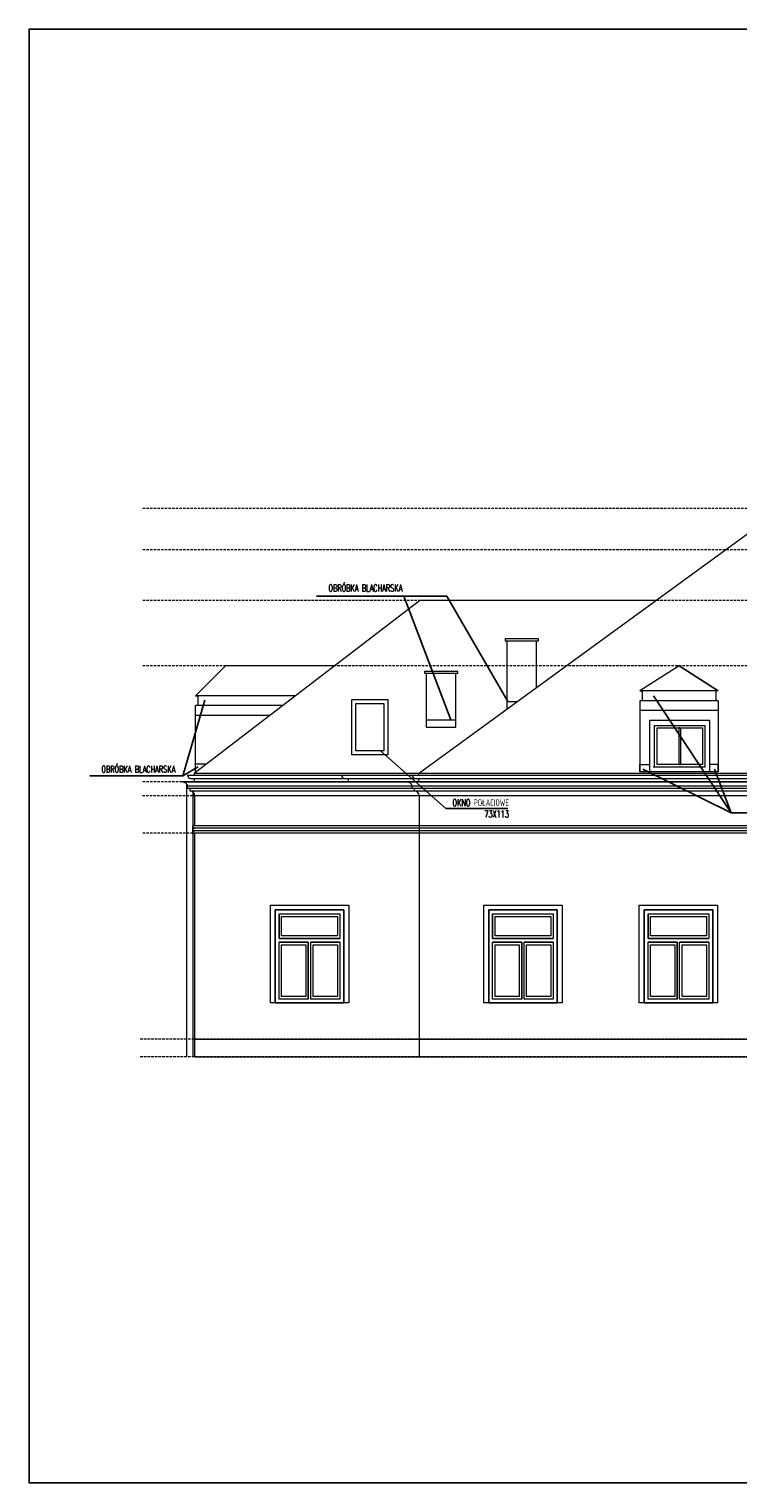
# Model space of a CAD drawing. Header units: millimetres. Extents: x 7740 to 32518, y 10334 to 16936.
# Tile 5 of 16: x 24695 to 26143, y 10334 to 13304. Entities that reach past the tile are written whole.
import ezdxf

# ---------------------------------------------------------------- set-up
doc = ezdxf.new("R2010")
doc.units = ezdxf.units.MM
doc.linetypes.add('HIDDEN', pattern=[0.375, 0.25, -0.125])
doc.layers.get('0').update_dxf_attribs({"color": 9})
for name, color, linetype, lineweight in [('!MODUS_OPIS', 9, 'Continuous', 13), ('Opis', 9, 'Continuous', 25), ('Widok', 9, 'Continuous', 15)]:
    doc.layers.add(name, color=color, linetype=linetype, lineweight=lineweight)
doc.styles.add('TXT', font='simplex.shx', dxfattribs={"width": 0.8})

msp = doc.modelspace()

# ---------------------------------------------------------------- linework, layer by layer
at = {"layer": '!MODUS_OPIS', "linetype": 'HIDDEN', "ltscale": 20}
for points in [[(28734.4, 12324.3), (24924.8, 12324.3)], [(28734.4, 12239.8), (24924.8, 12239.8)], [(28734.4, 12136), (24924.8, 12136)], [(28734.4, 12002.8), (24924.8, 12002.8)], [(28734.4, 11766), (24924.3, 11766)], [(28733.7, 11737), (24924.8, 11737)], [(28734.4, 11661), (24925.3, 11661)], [(28729.4, 11240), (24919.8, 11240)], [(28729.4, 11204), (24919.8, 11204)]]:
    msp.add_lwpolyline(points, dxfattribs=at)
msp.add_lwpolyline([(24694.7, 11203.6), (24694.7, 13303.6), (28894.7, 13303.6), (28894.7, 10333.6), (24694.7, 10333.6), (24694.7, 13303.6)])
at = {"layer": 'Opis', "ltscale": 0.7}
for points in [[(25281.6, 12145.3), (25548.5, 12145.3)], [(25460.1, 12145.3), (25556.2, 11892.5)], [(25548.5, 12145.3), (25672.7, 11930)], [(26129.4, 11702.5), (25970.5, 11941.6)], [(25008.6, 11777.9), (25053.7, 11932.5)], [(25412.6, 11829), (25546.3, 11711.6), (25672.9, 11711.6)], [(25008.6, 11777.9), (25039.9, 11796.2)], [(26129.4, 11702.5), (25948.5, 11791.4)], [(26094.8, 11791.7), (26129.4, 11702.5), (26307.8, 11702.5)], [(24819, 11777.9), (24819, 11777.9), (25008.6, 11777.9)]]:
    msp.add_lwpolyline(points, dxfattribs=at)
at = {"layer": 'Widok'}
for points in [[(25490.4, 11783), (26233.1, 12324.3)], [(25031.7, 11783.8), (25492.1, 12136)], [(25974.8, 12136), (25492.1, 12136)], [(25731.5, 12054), (25735.5, 12054), (25735.5, 12058), (25671.5, 12058), (25667.5, 12058), (25667.5, 12054), (25671.5, 12054), (25671.5, 12054)], [(25671.5, 11915), (25671.5, 12054)], [(25671.5, 12054), (25731.5, 12054)], [(25731.5, 11958.7), (25731.5, 12054)], [(25034.7, 11941.4), (25096, 12002.8)], [(25317.9, 12002.8), (25096, 12002.8)], [(26022.8, 12002.8), (26022.8, 12002.8), (26102.8, 11951.4), (26022.8, 12002.8), (25942.8, 11951.4)], [(25566.5, 11987.5), (25570.5, 11987.5), (25570.5, 11991.5), (25506.5, 11991.5), (25502.5, 11991.5), (25502.5, 11987.5), (25506.5, 11987.5), (25506.5, 11987.5)], [(25506.5, 11877.5), (25506.5, 11987.5)], [(25506.5, 11877.5), (25506.5, 11987.5), (25566.5, 11987.5)], [(25566.5, 11877.5), (25566.5, 11987.5)], [(25237.8, 11941.4), (25034.7, 11941.4)], [(25034.7, 11941.4), (25039.7, 11941.4), (25039.7, 11921.4)], [(26015.1, 11951.4), (25942.8, 11951.4)], [(25942.8, 11951.4), (25947.3, 11951.4), (25947.3, 11931.4)], [(26102.8, 11951.4), (26012.6, 11951.4)], [(26102.8, 11951.4), (26097.8, 11951.4), (26097.8, 11931.4)], [(25034.7, 11786.1), (25034.7, 11921.4)], [(25211.6, 11921.4), (25034.7, 11921.4)], [(25427.4, 11821), (25354.4, 11821), (25354.4, 11934), (25427.4, 11934), (25427.4, 11821)], [(25671.5, 11915), (25671.5, 11930), (25692, 11930)], [(26015.1, 11931.4), (25942.3, 11931.4)], [(26015.1, 11911.4), (25942.3, 11911.4)], [(25942.7, 11931.4), (25942.7, 11845.7)], [(26102.8, 11931.4), (26012.6, 11931.4)], [(26102.8, 11911.4), (26012.6, 11911.4)], [(26102.8, 11931.4), (26102.8, 11845.7)], [(25185.5, 11901.4), (25034.7, 11901.4)], [(25506.5, 11877.5), (25506.5, 11892.5), (25566.5, 11892.5)], [(26015.2, 11891), (25962.6, 11891), (25962.6, 11845.7)], [(25972.6, 11845.7), (25972.6, 11881), (26015.2, 11881)], [(25972.6, 11845.7), (25972.6, 11881), (26075.6, 11881), (26075.6, 11845.7)], [(26085.6, 11845.7), (26085.6, 11891), (26015.2, 11891)], [(26015.2, 11881), (26075.6, 11881)], [(26075.6, 11881), (26075.6, 11845.7)], [(25506.5, 11877.5), (25566.5, 11877.5)], [(25977.6, 11845.7), (25977.6, 11876), (26070.6, 11876), (26070.6, 11845.7)], [(26024.1, 11876), (26022.1, 11876), (26022.1, 11845.7)], [(26026.1, 11845.7), (26026.1, 11876)], [(25942.7, 11845.7), (25942.7, 11786)], [(25962.6, 11845.7), (25962.6, 11786)], [(25972.6, 11796), (25972.6, 11845.7)], [(26075.6, 11845.7), (26075.6, 11796), (25972.6, 11796), (25972.6, 11845.7)], [(26070.6, 11845.7), (26070.6, 11801), (25977.6, 11801), (25977.6, 11845.7)], [(26022.1, 11845.7), (26022.1, 11801), (26026.1, 11801), (26026.1, 11845.7)], [(26075.6, 11845.7), (26075.6, 11796)], [(26085.6, 11786), (26085.6, 11845.7)], [(26102.8, 11845.7), (26102.8, 11786)], [(25055.1, 11801.8), (25034.7, 11801.8)], [(25942.7, 11786), (25942.7, 11801), (25962.6, 11801)], [(26073, 11796), (25970, 11796)], [(26102.8, 11786), (26102.8, 11801), (26085.6, 11801)], [(28529.4, 11766), (25008.5, 11766)], [(25008.5, 11765), (25008.5, 11766)], [(28554.4, 11765), (25008.5, 11765)], [(25016.4, 11762), (25016.4, 11204)], [(25018.7, 11779.1), (26231.4, 11779.1)], [(25025.2, 11772.6), (26231.4, 11772.6)], [(25031.7, 11772.6), (25031.7, 11765.9), (25029.4, 11765.9)], [(25031.7, 11783.8), (25031.7, 11779.1)], [(25031.7, 11783.8), (26231.4, 11783.8)], [(25333.3, 11779.1), (26546, 11779.1)], [(25339.8, 11772.6), (26546, 11772.6)], [(25346.3, 11772.6), (25346.3, 11765.9), (25344, 11765.9)], [(25467.1, 11766), (25468.2, 11765.1)], [(25467.1, 11765), (25467.1, 11766)], [(25468.2, 11765.1), (25467.1, 11766)], [(25490.4, 11772.6), (25490.4, 11765.9), (25488.1, 11765.9)], [(25490.4, 11783.8), (25490.4, 11779.1)], [(26102.8, 11786), (25942.7, 11786)], [(28544.2, 11757), (25018.7, 11757)], [(25023.7, 11747), (25023.7, 11752), (25018.7, 11752), (25018.7, 11757)], [(28544.2, 11752), (25018.7, 11752)], [(28539.2, 11747), (25023.7, 11747)], [(25029.4, 11745), (25029.4, 11204)], [(25033.4, 11676), (25033.4, 11737.3)], [(28529.4, 11737), (25033.5, 11737)], [(25482.4, 11747), (25482.4, 11752), (25477.4, 11752), (25477.4, 11757)], [(25492.1, 11204), (25492.1, 11737)], [(25033.4, 11676), (25028.4, 11676), (25028.4, 11671), (25033.4, 11671)], [(28529.4, 11676), (25033.4, 11676)], [(25033.4, 11671), (25028.4, 11671), (25028.4, 11666), (25033.4, 11666)], [(25033.4, 11666), (25028.4, 11666), (25028.4, 11661), (25033.4, 11661)], [(28529.4, 11671), (25033.4, 11671)], [(28529.4, 11666), (25033.4, 11666)], [(25033.4, 11204), (25033.4, 11661)], [(28529.4, 11661), (25033.4, 11661)], [(25197.7, 11314), (25337.7, 11314), (25337.7, 11504), (25197.7, 11504)], [(25197.7, 11504), (25197.7, 11314)], [(25205.7, 11446), (25205.7, 11496), (25329.7, 11496), (25329.7, 11446)], [(25205.7, 11496), (25205.7, 11446), (25329.7, 11446)], [(25633.7, 11314), (25773.7, 11314), (25773.7, 11504), (25633.7, 11504)], [(25633.7, 11504), (25633.7, 11314)], [(25641.7, 11446), (25641.7, 11496), (25765.7, 11496), (25765.7, 11446)], [(25641.7, 11496), (25641.7, 11446), (25765.7, 11446)], [(25951.4, 11314), (26091.4, 11314), (26091.4, 11504), (25951.4, 11504)], [(25951.4, 11504), (25951.4, 11314)], [(25959.4, 11446), (25959.4, 11496), (26083.4, 11496), (26083.4, 11446)], [(25959.4, 11496), (25959.4, 11446), (26083.4, 11446)], [(25265.2, 11322), (25205.7, 11322), (25205.7, 11438)], [(25265.2, 11438), (25205.7, 11438)], [(25265.2, 11322), (25265.2, 11438)], [(25329.7, 11438), (25329.7, 11322), (25270.2, 11322)], [(25329.7, 11438), (25270.2, 11438)], [(25270.2, 11322), (25270.2, 11438)], [(25701.2, 11322), (25641.7, 11322), (25641.7, 11438)], [(25701.2, 11438), (25641.7, 11438)], [(25701.2, 11322), (25701.2, 11438)], [(25765.7, 11438), (25765.7, 11322), (25706.2, 11322)], [(25765.7, 11438), (25706.2, 11438)], [(25706.2, 11322), (25706.2, 11438)], [(26018.9, 11322), (25959.4, 11322), (25959.4, 11438)], [(26018.9, 11438), (25959.4, 11438)], [(26018.9, 11322), (26018.9, 11438)], [(26083.4, 11438), (26083.4, 11322), (26023.9, 11322)], [(26083.4, 11438), (26023.9, 11438)], [(26023.9, 11322), (26023.9, 11438)], [(25033.4, 11204), (25033.4, 11240), (28529.4, 11240)], [(25033.4, 11204), (28529.4, 11204)]]:
    msp.add_lwpolyline(points, dxfattribs=at)
for points in [[(25419.4, 11829), (25362.4, 11829), (25362.4, 11926), (25419.4, 11926)], [(25187.7, 11514), (25347.7, 11514), (25347.7, 11314), (25187.7, 11314)], [(25197.7, 11504), (25337.7, 11504), (25337.7, 11314), (25197.7, 11314)], [(25205.7, 11496), (25329.7, 11496), (25329.7, 11446), (25205.7, 11446)], [(25623.7, 11514), (25783.7, 11514), (25783.7, 11314), (25623.7, 11314)], [(25633.7, 11504), (25773.7, 11504), (25773.7, 11314), (25633.7, 11314)], [(25641.7, 11496), (25765.7, 11496), (25765.7, 11446), (25641.7, 11446)], [(25941.4, 11514), (26101.4, 11514), (26101.4, 11314), (25941.4, 11314)], [(25951.4, 11504), (26091.4, 11504), (26091.4, 11314), (25951.4, 11314)], [(25959.4, 11496), (26083.4, 11496), (26083.4, 11446), (25959.4, 11446)], [(25210.7, 11491), (25324.7, 11491), (25324.7, 11451), (25210.7, 11451)], [(25646.7, 11491), (25760.7, 11491), (25760.7, 11451), (25646.7, 11451)], [(25964.4, 11491), (26078.4, 11491), (26078.4, 11451), (25964.4, 11451)], [(25205.7, 11438), (25265.2, 11438), (25265.2, 11322), (25205.7, 11322)], [(25270.2, 11438), (25329.7, 11438), (25329.7, 11322), (25270.2, 11322)], [(25641.7, 11438), (25701.2, 11438), (25701.2, 11322), (25641.7, 11322)], [(25706.2, 11438), (25765.7, 11438), (25765.7, 11322), (25706.2, 11322)], [(25959.4, 11438), (26018.9, 11438), (26018.9, 11322), (25959.4, 11322)], [(26023.9, 11438), (26083.4, 11438), (26083.4, 11322), (26023.9, 11322)], [(25210.7, 11433), (25260.2, 11433), (25260.2, 11327), (25210.7, 11327)], [(25275.2, 11433), (25324.7, 11433), (25324.7, 11327), (25275.2, 11327)], [(25646.7, 11433), (25696.2, 11433), (25696.2, 11327), (25646.7, 11327)], [(25711.2, 11433), (25760.7, 11433), (25760.7, 11327), (25711.2, 11327)], [(25964.4, 11433), (26013.9, 11433), (26013.9, 11327), (25964.4, 11327)], [(26028.9, 11433), (26078.4, 11433), (26078.4, 11327), (26028.9, 11327)]]:
    msp.add_lwpolyline(points, close=True, dxfattribs=at)
for centre, radius, start, end in [((25009.5, 11755.8), 9.23, 5.5813, 96.7637), ((25025.2, 11779.1), 6.5, 180, 270), ((25339.8, 11779.1), 6.5, 180, 270), ((25468.2, 11755.8), 9.23, 5.5813, 96.7637), ((25483.9, 11779.1), 6.5, 180, 270), ((25023.5, 11737), 10, 359.9796, 88.4703), ((25482.1, 11737), 10, 359.9796, 88.4703)]:
    msp.add_arc(centre, radius, start, end, dxfattribs=at)

# ---------------------------------------------------------------- texts
at = {"layer": 'Opis', "ltscale": 0.7, "char_height": 14, "attachment_point": 3, "style": 'TXT'}
for s, insert in [('{\\W0.7;OBRÓBKA BLACHARSKA}', (25457.2, 12168.7)), ('{\\W0.7;OBRÓBKA BLACHARSKA}', (24993.3, 11798.6)), ('{\\W0.7;OKNO POŁACIOWE\\P73X113}', (25675.1, 11730.3))]:
    msp.add_mtext_dynamic_manual_height_columns(s, width=202.848, gutter_width=12.5, heights=[0], dxfattribs=dict(at, insert=insert))

doc.saveas('drawing.dxf')
